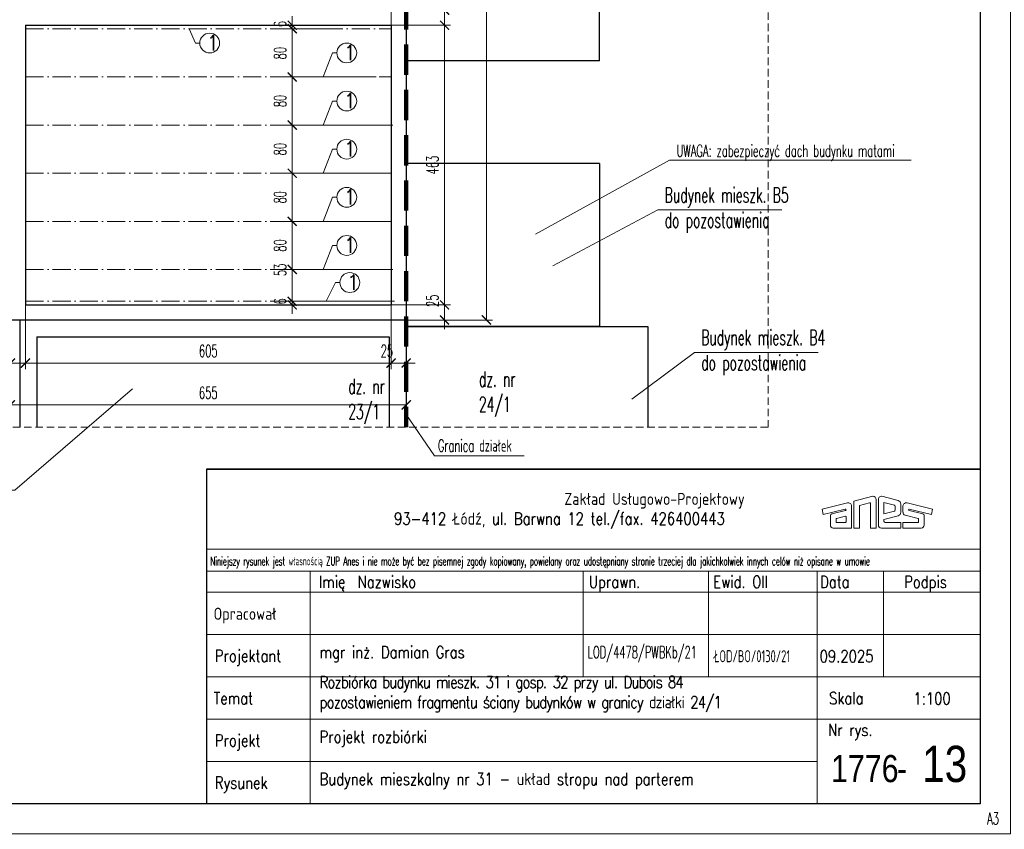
# Model space of a CAD drawing. Header units: millimetres. Extents: x 33311 to 435617, y -160714 to 185563.
# Tile 26 of 70: x 326250 to 342542, y -101237 to -87834. Entities that reach past the tile are written whole.
import ezdxf
from ezdxf.enums import TextEntityAlignment as Align

# ---------------------------------------------------------------- set-up
doc = ezdxf.new("R2010")
doc.units = ezdxf.units.MM
doc.header["$MEASUREMENT"] = 0
doc.linetypes.add('ACAD_ISO10W100', pattern=[18, 12, -3, 0, -3])
doc.linetypes.add('HIDDEN2', pattern=[0.1875, 0.125, -0.0625])
doc.layers.get('Defpoints').update_dxf_attribs({"lineweight": 0})
for name, color, linetype, lineweight in [('[ 02przekrój istn', 42, 'Continuous', 30), ('[ 17granica', 172, 'HIDDEN2', 100), ('[ 18oś główna', 202, 'ACAD_ISO10W100', 13), ('[ 20ucięcie', 8, 'HIDDEN2', 13), ('[ 21kreskowanie', 9, 'Continuous', 13), ('[ 22wymiarowanie', 8, 'Continuous', 13), ('[ 23kota odnośnik', 1, 'Continuous', 13), ('[ 24ramka cienka', 1, 'Continuous', 13), ('[ 25ramka gruba', 4, 'Continuous', 30), ('[035 średnia', 2, 'Continuous', 30), ('[opisy1', 7, 'Continuous', 13), ('[opisy2', 4, 'Continuous', 13), ('[opisy3', 2, 'Continuous', 30), ('[opisy4', 3, 'Continuous', 30), ('[opisy5', 6, 'Continuous', 53), ('[ramka cienka', 1, 'Continuous', 13), ('[ramka gruba', 4, 'Continuous', 30)]:
    doc.layers.add(name, color=color, linetype=linetype, lineweight=lineweight)
doc.styles.add('1.50d', font='simplex.shx', dxfattribs={"height": 250})
doc.styles.add('99.2', font='simplex.shx', dxfattribs={"width": 0.6, "height": 200})
doc.styles.add('99.3', font='simplex.shx', dxfattribs={"width": 0.6, "height": 250})
doc.styles.add('ROMANS', font='romans.shx', dxfattribs={"height": 0.2})
doc.styles.get("Standard").update_dxf_attribs({"font": 'arial.ttf'})
doc.styles.add('Style-Arial', font='arial.ttf')
doc.dimstyles.new('100cm', dxfattribs={"dimtxt": 200, "dimasz": 150, "dimexe": 100, "dimexo": 300, "dimgap": 100, "dimtad": 1, "dimdec": 0, "dimlfac": 0.1, "dimzin": 11, "dimtxsty": '99.2', "dimblk": 'ARCHTICK', "dimcen": 1.5, "dimclrd": 256, "dimclre": 256, "dimclrt": 4, "dimadec": 0, "dimazin": 0, "dimtfac": 0.75, "dimtdec": 0, "dimtix": 1, "dimtmove": 2, "dimatfit": 3, "dimfxl": 1, "dimtolj": 1, "dimtzin": 11, "dimlwd": -1, "dimlwe": -1, "dimarcsym": 0})

# ---------------------------------------------------------------- blocks, each defined once
blk = doc.blocks.new('_ArchTick')
at = {"color": 0, "linetype": 'ByBlock', "const_width": 0.15, "flags": 128}
blk.add_lwpolyline([(-0.5, -0.5), (0.5, 0.5)], dxfattribs=at)
blk = doc.blocks.new('*D446')
at = {"layer": '[ 22wymiarowanie', "transparency": 16777216}
for p, q in [((330759, -87926), (330759, -87776)), ((331495, -87926), (330659, -87926)), ((330759, -87926), (330759, -87986)), ((331495, -87986), (330659, -87986)), ((330759, -87986), (330759, -88136))]:
    blk.add_line(p, q, dxfattribs=at)
at = {"layer": 'Defpoints', "color": 0, "transparency": 16777216}
for p in [(331795, -87926), (330759, -87986), (331795, -87986)]:
    blk.add_point(p, dxfattribs=at)
at = {"layer": '[ 22wymiarowanie', "transparency": 16777216, "xscale": 150, "yscale": 150, "zscale": 150}
for p, rotation in [((330759, -87926), 270), ((330759, -87986), 90)]:
    blk.add_blockref('_ArchTick', p, dxfattribs=dict(at, rotation=rotation))
at = {"layer": '[ 22wymiarowanie', "color": 4, "transparency": 16777216, "insert": (330559, -87906), "char_height": 200, "attachment_point": 5, "rotation": 90, "style": '99.2'}
blk.add_mtext('\\A1;\\H1x;\\W0.6;6', dxfattribs=at)
blk = doc.blocks.new('*D447')
at = {"layer": '[ 22wymiarowanie', "transparency": 16777216}
for p, q in [((331495, -87986), (330659, -87986)), ((330759, -87986), (330759, -88783)), ((332147, -88783), (330659, -88783))]:
    blk.add_line(p, q, dxfattribs=at)
at = {"layer": 'Defpoints', "color": 0, "transparency": 16777216}
for p in [(331795, -87986), (330759, -88783), (332447, -88783)]:
    blk.add_point(p, dxfattribs=at)
at = {"layer": '[ 22wymiarowanie', "transparency": 16777216, "xscale": 150, "yscale": 150, "zscale": 150}
for p, rotation in [((330759, -87986), 90), ((330759, -88783), 270)]:
    blk.add_blockref('_ArchTick', p, dxfattribs=dict(at, rotation=rotation))
at = {"layer": '[ 22wymiarowanie', "color": 4, "transparency": 16777216, "insert": (330559, -88389), "char_height": 200, "attachment_point": 5, "rotation": 90, "style": '99.2'}
blk.add_mtext('\\A1;\\H1x;\\W0.6;80', dxfattribs=at)
blk = doc.blocks.new('*D448')
at = {"layer": '[ 22wymiarowanie', "transparency": 16777216}
for p, q in [((332147, -88783), (330659, -88783)), ((330759, -88783), (330759, -89580)), ((332426, -89580), (330659, -89580))]:
    blk.add_line(p, q, dxfattribs=at)
at = {"layer": 'Defpoints', "color": 0, "transparency": 16777216}
for p in [(332447, -88783), (330759, -89580), (332726, -89580)]:
    blk.add_point(p, dxfattribs=at)
at = {"layer": '[ 22wymiarowanie', "transparency": 16777216, "xscale": 150, "yscale": 150, "zscale": 150}
for p, rotation in [((330759, -88783), 90), ((330759, -89580), 270)]:
    blk.add_blockref('_ArchTick', p, dxfattribs=dict(at, rotation=rotation))
at = {"layer": '[ 22wymiarowanie', "color": 4, "transparency": 16777216, "insert": (330559, -89181), "char_height": 200, "attachment_point": 5, "rotation": 90, "style": '99.2'}
blk.add_mtext('\\A1;\\H1x;\\W0.6;80', dxfattribs=at)
blk = doc.blocks.new('*D449')
at = {"layer": '[ 22wymiarowanie', "transparency": 16777216}
for p, q in [((332426, -89580), (330659, -89580)), ((330759, -89580), (330759, -90376)), ((332393, -90376), (330659, -90376))]:
    blk.add_line(p, q, dxfattribs=at)
at = {"layer": 'Defpoints', "color": 0, "transparency": 16777216}
for p in [(332726, -89580), (330759, -90376), (332693, -90376)]:
    blk.add_point(p, dxfattribs=at)
at = {"layer": '[ 22wymiarowanie', "transparency": 16777216, "xscale": 150, "yscale": 150, "zscale": 150}
for p, rotation in [((330759, -89580), 90), ((330759, -90376), 270)]:
    blk.add_blockref('_ArchTick', p, dxfattribs=dict(at, rotation=rotation))
at = {"layer": '[ 22wymiarowanie', "color": 4, "transparency": 16777216, "insert": (330559, -89978), "char_height": 200, "attachment_point": 5, "rotation": 90, "style": '99.2'}
blk.add_mtext('\\A1;\\H1x;\\W0.6;80', dxfattribs=at)
blk = doc.blocks.new('*D450')
at = {"layer": '[ 22wymiarowanie', "transparency": 16777216}
for p, q in [((332393, -90376), (330659, -90376)), ((330759, -90376), (330759, -91173)), ((332397, -91173), (330659, -91173))]:
    blk.add_line(p, q, dxfattribs=at)
at = {"layer": 'Defpoints', "color": 0, "transparency": 16777216}
for p in [(332693, -90376), (330759, -91173), (332697, -91173)]:
    blk.add_point(p, dxfattribs=at)
at = {"layer": '[ 22wymiarowanie', "transparency": 16777216, "xscale": 150, "yscale": 150, "zscale": 150}
for p, rotation in [((330759, -90376), 90), ((330759, -91173), 270)]:
    blk.add_blockref('_ArchTick', p, dxfattribs=dict(at, rotation=rotation))
at = {"layer": '[ 22wymiarowanie', "color": 4, "transparency": 16777216, "insert": (330559, -90775), "char_height": 200, "attachment_point": 5, "rotation": 90, "style": '99.2'}
blk.add_mtext('\\A1;\\H1x;\\W0.6;80', dxfattribs=at)
blk = doc.blocks.new('*D451')
at = {"layer": '[ 22wymiarowanie', "transparency": 16777216}
for p, q in [((332397, -91173), (330659, -91173)), ((330759, -91173), (330759, -91970)), ((332426, -91970), (330659, -91970))]:
    blk.add_line(p, q, dxfattribs=at)
at = {"layer": 'Defpoints', "color": 0, "transparency": 16777216}
for p in [(332697, -91173), (330759, -91970), (332726, -91970)]:
    blk.add_point(p, dxfattribs=at)
at = {"layer": '[ 22wymiarowanie', "transparency": 16777216, "xscale": 150, "yscale": 150, "zscale": 150}
for p, rotation in [((330759, -91173), 90), ((330759, -91970), 270)]:
    blk.add_blockref('_ArchTick', p, dxfattribs=dict(at, rotation=rotation))
at = {"layer": '[ 22wymiarowanie', "color": 4, "transparency": 16777216, "insert": (330559, -91572), "char_height": 200, "attachment_point": 5, "rotation": 90, "style": '99.2'}
blk.add_mtext('\\A1;\\H1x;\\W0.6;80', dxfattribs=at)
blk = doc.blocks.new('*D452')
at = {"layer": '[ 22wymiarowanie', "transparency": 16777216}
for p, q in [((332426, -91970), (330659, -91970)), ((330759, -91970), (330759, -92496)), ((332449, -92496), (330659, -92496))]:
    blk.add_line(p, q, dxfattribs=at)
at = {"layer": 'Defpoints', "color": 0, "transparency": 16777216}
for p in [(332726, -91970), (330759, -92496), (332749, -92496)]:
    blk.add_point(p, dxfattribs=at)
at = {"layer": '[ 22wymiarowanie', "transparency": 16777216, "xscale": 150, "yscale": 150, "zscale": 150}
for p, rotation in [((330759, -91970), 90), ((330759, -92496), 270)]:
    blk.add_blockref('_ArchTick', p, dxfattribs=dict(at, rotation=rotation))
at = {"layer": '[ 22wymiarowanie', "color": 4, "transparency": 16777216, "insert": (330559, -91977), "char_height": 200, "attachment_point": 5, "rotation": 90, "style": '99.2'}
blk.add_mtext('\\A1;\\H1x;\\W0.6;53', dxfattribs=at)
blk = doc.blocks.new('*D453')
at = {"layer": '[ 22wymiarowanie', "transparency": 16777216}
for p, q in [((330759, -92496), (330759, -92346)), ((332449, -92496), (330659, -92496)), ((330759, -92496), (330759, -92556)), ((332461, -92556), (330659, -92556)), ((330759, -92556), (330759, -92706))]:
    blk.add_line(p, q, dxfattribs=at)
at = {"layer": 'Defpoints', "color": 0, "transparency": 16777216}
for p in [(332749, -92496), (330759, -92556), (332761, -92556)]:
    blk.add_point(p, dxfattribs=at)
at = {"layer": '[ 22wymiarowanie', "transparency": 16777216, "xscale": 150, "yscale": 150, "zscale": 150}
for p, rotation in [((330759, -92496), 270), ((330759, -92556), 90)]:
    blk.add_blockref('_ArchTick', p, dxfattribs=dict(at, rotation=rotation))
at = {"layer": '[ 22wymiarowanie', "color": 4, "transparency": 16777216, "insert": (330559, -92498), "char_height": 200, "attachment_point": 5, "rotation": 90, "style": '99.2'}
blk.add_mtext('\\A1;\\H1x;\\W0.6;6', dxfattribs=at)
blk = doc.blocks.new('*D474')
at = {"layer": '[ 22wymiarowanie', "transparency": 16777216}
for p, q in [((326095, -89226), (326095, -93619)), ((326345, -89139), (326345, -93619)), ((326095, -93519), (325945, -93519)), ((326095, -93519), (326345, -93519)), ((326345, -93519), (326495, -93519))]:
    blk.add_line(p, q, dxfattribs=at)
at = {"layer": 'Defpoints', "color": 0, "transparency": 16777216}
for p in [(326095, -88926), (326345, -88839), (326345, -93519)]:
    blk.add_point(p, dxfattribs=at)
at = {"layer": '[ 22wymiarowanie', "transparency": 16777216, "xscale": 150, "yscale": 150, "zscale": 150}
blk.add_blockref('_ArchTick', (326095, -93519), dxfattribs=at)
at = {"layer": '[ 22wymiarowanie', "transparency": 16777216, "xscale": 150, "yscale": 150, "zscale": 150, "rotation": 180}
blk.add_blockref('_ArchTick', (326345, -93519), dxfattribs=at)
at = {"layer": '[ 22wymiarowanie', "color": 4, "transparency": 16777216, "insert": (326026, -93319), "char_height": 200, "attachment_point": 5, "style": '99.2'}
blk.add_mtext('\\A1;\\H1x;\\W0.6;25', dxfattribs=at)
blk = doc.blocks.new('*D475')
at = {"layer": '[ 22wymiarowanie', "transparency": 16777216}
for p, q in [((332395, -87349), (332395, -93619)), ((326345, -89139), (326345, -93619)), ((326345, -93519), (332395, -93519))]:
    blk.add_line(p, q, dxfattribs=at)
at = {"layer": 'Defpoints', "color": 0, "transparency": 16777216}
for p in [(332395, -87049), (326345, -88839), (332395, -93519)]:
    blk.add_point(p, dxfattribs=at)
at = {"layer": '[ 22wymiarowanie', "transparency": 16777216, "xscale": 150, "yscale": 150, "zscale": 150, "rotation": 180}
blk.add_blockref('_ArchTick', (326345, -93519), dxfattribs=at)
at = {"layer": '[ 22wymiarowanie', "transparency": 16777216, "xscale": 150, "yscale": 150, "zscale": 150}
blk.add_blockref('_ArchTick', (332395, -93519), dxfattribs=at)
at = {"layer": '[ 22wymiarowanie', "color": 4, "transparency": 16777216, "insert": (329370, -93319), "char_height": 200, "attachment_point": 5, "style": '99.2'}
blk.add_mtext('\\A1;\\H1x;\\W0.6;605', dxfattribs=at)
blk = doc.blocks.new('*D476')
at = {"layer": '[ 22wymiarowanie', "transparency": 16777216}
for p, q in [((332395, -87349), (332395, -93619)), ((332645, -87359), (332645, -93619)), ((332395, -93519), (332245, -93519)), ((332395, -93519), (332645, -93519)), ((332645, -93519), (332795, -93519))]:
    blk.add_line(p, q, dxfattribs=at)
at = {"layer": 'Defpoints', "color": 0, "transparency": 16777216}
for p in [(332395, -87049), (332645, -87059), (332645, -93519)]:
    blk.add_point(p, dxfattribs=at)
at = {"layer": '[ 22wymiarowanie', "transparency": 16777216, "xscale": 150, "yscale": 150, "zscale": 150}
blk.add_blockref('_ArchTick', (332395, -93519), dxfattribs=at)
at = {"layer": '[ 22wymiarowanie', "transparency": 16777216, "xscale": 150, "yscale": 150, "zscale": 150, "rotation": 180}
blk.add_blockref('_ArchTick', (332645, -93519), dxfattribs=at)
at = {"layer": '[ 22wymiarowanie', "color": 4, "transparency": 16777216, "insert": (332326, -93319), "char_height": 200, "attachment_point": 5, "style": '99.2'}
blk.add_mtext('\\A1;\\H1x;\\W0.6;25', dxfattribs=at)
blk = doc.blocks.new('*D480')
at = {"layer": '[ 22wymiarowanie', "transparency": 16777216}
for p, q in [((332645, -90244), (332645, -94311)), ((326095, -90666), (326095, -94311)), ((326095, -94211), (332645, -94211))]:
    blk.add_line(p, q, dxfattribs=at)
at = {"layer": 'Defpoints', "color": 0, "transparency": 16777216}
for p in [(332645, -89944), (326095, -90366), (332645, -94211)]:
    blk.add_point(p, dxfattribs=at)
at = {"layer": '[ 22wymiarowanie', "transparency": 16777216, "xscale": 150, "yscale": 150, "zscale": 150, "rotation": 180}
blk.add_blockref('_ArchTick', (326095, -94211), dxfattribs=at)
at = {"layer": '[ 22wymiarowanie', "transparency": 16777216, "xscale": 150, "yscale": 150, "zscale": 150}
blk.add_blockref('_ArchTick', (332645, -94211), dxfattribs=at)
at = {"layer": '[ 22wymiarowanie', "color": 4, "transparency": 16777216, "insert": (329370, -94011), "char_height": 200, "attachment_point": 5, "style": '99.2'}
blk.add_mtext('\\A1;\\H1x;\\W0.6;655', dxfattribs=at)
blk = doc.blocks.new('*D483')
at = {"layer": '[ 22wymiarowanie', "transparency": 16777216}
for p, q in [((333280, -87676), (333280, -87526)), ((331941, -87676), (333380, -87676)), ((333280, -87676), (333280, -87926)), ((331718, -87926), (333380, -87926)), ((333280, -87926), (333280, -88076))]:
    blk.add_line(p, q, dxfattribs=at)
at = {"layer": 'Defpoints', "color": 0, "transparency": 16777216}
for p in [(331641, -87676), (331418, -87926), (333280, -87926)]:
    blk.add_point(p, dxfattribs=at)
at = {"layer": '[ 22wymiarowanie', "transparency": 16777216, "xscale": 150, "yscale": 150, "zscale": 150}
for p, rotation in [((333280, -87676), 270), ((333280, -87926), 90)]:
    blk.add_blockref('_ArchTick', p, dxfattribs=dict(at, rotation=rotation))
at = {"layer": '[ 22wymiarowanie', "color": 4, "transparency": 16777216, "insert": (333080, -87608), "char_height": 200, "attachment_point": 5, "rotation": 90, "style": '99.2'}
blk.add_mtext('\\A1;\\H1x;\\W0.6;25', dxfattribs=at)
blk = doc.blocks.new('*D484')
at = {"layer": '[ 22wymiarowanie', "transparency": 16777216}
for p, q in [((331718, -87926), (333380, -87926)), ((333280, -87926), (333280, -92556)), ((331983, -92556), (333380, -92556))]:
    blk.add_line(p, q, dxfattribs=at)
at = {"layer": 'Defpoints', "color": 0, "transparency": 16777216}
for p in [(331418, -87926), (331683, -92556), (333280, -92556)]:
    blk.add_point(p, dxfattribs=at)
at = {"layer": '[ 22wymiarowanie', "transparency": 16777216, "xscale": 150, "yscale": 150, "zscale": 150}
for p, rotation in [((333280, -87926), 90), ((333280, -92556), 270)]:
    blk.add_blockref('_ArchTick', p, dxfattribs=dict(at, rotation=rotation))
at = {"layer": '[ 22wymiarowanie', "color": 4, "transparency": 16777216, "insert": (333080, -90241), "char_height": 200, "attachment_point": 5, "rotation": 90, "style": '99.2'}
blk.add_mtext('\\A1;\\H1x;\\W0.6;463', dxfattribs=at)
blk = doc.blocks.new('*D485')
at = {"layer": '[ 22wymiarowanie', "transparency": 16777216}
for p, q in [((333280, -92556), (333280, -92406)), ((331983, -92556), (333380, -92556)), ((333280, -92556), (333280, -92806)), ((331905, -92806), (333380, -92806)), ((333280, -92806), (333280, -92956))]:
    blk.add_line(p, q, dxfattribs=at)
at = {"layer": 'Defpoints', "color": 0, "transparency": 16777216}
for p in [(331683, -92556), (331605, -92806), (333280, -92806)]:
    blk.add_point(p, dxfattribs=at)
at = {"layer": '[ 22wymiarowanie', "transparency": 16777216, "xscale": 150, "yscale": 150, "zscale": 150}
for p, rotation in [((333280, -92556), 270), ((333280, -92806), 90)]:
    blk.add_blockref('_ArchTick', p, dxfattribs=dict(at, rotation=rotation))
at = {"layer": '[ 22wymiarowanie', "color": 4, "transparency": 16777216, "insert": (333080, -92488), "char_height": 200, "attachment_point": 5, "rotation": 90, "style": '99.2'}
blk.add_mtext('\\A1;\\H1x;\\W0.6;25', dxfattribs=at)
blk = doc.blocks.new('*D486')
at = {"layer": '[ 22wymiarowanie', "transparency": 16777216}
for p, q in [((331954, -75496), (334072, -75496)), ((333972, -92806), (333972, -75496)), ((332802, -92806), (334072, -92806))]:
    blk.add_line(p, q, dxfattribs=at)
at = {"layer": 'Defpoints', "color": 0, "transparency": 16777216}
for p in [(331654, -75496), (333972, -75496), (332502, -92806)]:
    blk.add_point(p, dxfattribs=at)
at = {"layer": '[ 22wymiarowanie', "transparency": 16777216, "xscale": 150, "yscale": 150, "zscale": 150}
for p, rotation in [((333972, -75496), 90), ((333972, -92806), 270)]:
    blk.add_blockref('_ArchTick', p, dxfattribs=dict(at, rotation=rotation))
at = {"layer": '[ 22wymiarowanie', "color": 4, "transparency": 16777216, "insert": (333772, -84151), "char_height": 200, "attachment_point": 5, "rotation": 90, "style": '99.2'}
blk.add_mtext('\\A1;\\H1x;\\W0.6;1731', dxfattribs=at)
blk = doc.blocks.new('tabela bez spr 2021_1')
at = {"layer": '[opisy2'}
for p, q in [((132.83, -25.09), (136, -24.3)), ((140.18, -24.99), (137.44, -24.3)), ((127.59, -26.43), (131.79, -25.38)), ((132.46, -25.87), (132.46, -26.94)), ((132.83, -29.57), (132.83, -25.09)), ((133.75, -25.81), (135.44, -25.39)), ((133.75, -29.57), (133.75, -25.81)), ((135.6, -25.57), (135.6, -29.57)), ((136.52, -24.87), (136.52, -29.57)), ((136.89, -29.06), (136.89, -24.82)), ((137.81, -27.2), (137.81, -25.35)), ((139.54, -25.78), (137.81, -25.35)), ((139.66, -25.95), (139.66, -26.6)), ((140.58, -25.6), (140.58, -26.94)), ((140.96, -25.87), (140.96, -26.94)), ((145.84, -26.43), (141.63, -25.38)), ((127.59, -26.43), (127.75, -27.34)), ((127.75, -27.34), (131.42, -26.43)), ((128.96, -27.51), (128.96, -29.1)), ((131.47, -26.67), (129.2, -27.23)), ((131.46, -27.62), (129.94, -28)), ((131.54, -28.57), (131.54, -27.69)), ((132.46, -29.57), (132.46, -26.94)), ((139.54, -26.77), (137.81, -27.2)), ((140.18, -27.56), (137.81, -28.15)), ((141.3, -27.45), (143.48, -28)), ((141.96, -26.67), (144.22, -27.23)), ((145.68, -27.34), (142.01, -26.43)), ((144.47, -27.51), (144.47, -29.09)), ((145.84, -26.43), (145.68, -27.34)), ((129.88, -28.07), (129.88, -28.58)), ((129.96, -28.65), (131.46, -28.65)), ((137.81, -28.43), (137.81, -28.15)), ((140.58, -28.65), (138.04, -28.65)), ((140.58, -28.65), (140.58, -29.57)), ((140.96, -29.57), (140.96, -28.65)), ((143.47, -28.65), (140.96, -28.65)), ((143.54, -28.07), (143.54, -28.57)), ((129.4, -29.57), (132.46, -29.57)), ((133.75, -29.57), (132.83, -29.57)), ((136.52, -29.57), (135.6, -29.57)), ((140.58, -29.57), (137.41, -29.57)), ((143.98, -29.57), (140.96, -29.57))]:
    blk.add_line(p, q, dxfattribs=at)
for centre, radius, start, end in [((135.98, -24.84), 0.543, 356.9861, 87.5158), ((137.43, -24.84), 0.543, 89.6601, 183.0139), ((131.89, -25.95), 0.573, 7.5229, 99.9962), ((135.44, -25.55), 0.161, 353.6731, 90.0449), ((139.45, -25.97), 0.209, 5.6607, 65.2868), ((139.9, -25.61), 0.685, 359.5002, 65.6108), ((141.53, -25.95), 0.573, 80.0038, 172.4771), ((129.3, -27.56), 0.341, 106.0489, 172.1193), ((131.42, -26.55), 0.125, 293.4567, 88.5217), ((131.47, -27.69), 0.0711, 357.5438, 94.4598), ((139.4, -26.55), 0.264, 301.3304, 347.7221), ((139.9, -26.94), 0.682, 294.2445, 0.3127), ((141.5, -26.96), 0.532, 177.7189, 248.0928), ((142.01, -26.55), 0.125, 91.4783, 246.5433), ((144.13, -27.56), 0.341, 7.8807, 73.9511), ((129.42, -29.11), 0.463, 177.9182, 272.4415), ((129.99, -28.09), 0.104, 113.2683, 168.7778), ((129.99, -28.55), 0.104, 191.2222, 254.218), ((131.43, -28.55), 0.104, 285.782, 348.7778), ((137.43, -29.03), 0.543, 183.0139, 267.5158), ((138.05, -28.41), 0.237, 185.1133, 273.2773), ((143.44, -28.55), 0.104, 285.782, 348.7778), ((143.44, -28.09), 0.104, 11.2222, 66.7317), ((144, -29.11), 0.463, 267.5585, 2.0818)]:
    blk.add_arc(centre, radius, start, end, dxfattribs=at)
at = {"layer": '[ramka cienka'}
for p, q in [((25.85, -33.08), (153.85, -33.08)), ((25.75, -36.7), (153.75, -36.7)), ((42.85, -36.7), (42.85, -75.2)), ((88.06, -54.2), (88.06, -36.7)), ((108.78, -54.2), (108.78, -36.7)), ((126.78, -75.2), (126.78, -36.7)), ((137.75, -54.2), (137.75, -36.7)), ((25.75, -40.2), (153.75, -40.2)), ((25.75, -47.2), (153.75, -47.2)), ((25.75, -54.2), (153.75, -54.2)), ((25.75, -54.2), (153.75, -54.2)), ((25.75, -61.2), (153.75, -61.2)), ((25.75, -68.2), (126.78, -68.2))]:
    blk.add_line(p, q, dxfattribs=at)
at = {"layer": '[ramka gruba'}
blk.add_3dface([(25.75, -19.79), (153.75, -19.79), (153.75, -75.2), (25.75, -75.2)], dxfattribs=at)
at = {"layer": '[opisy1', "linetype": 'Continuous', "style": 'ROMANS', "width": 0.6}
blk.add_text('Niniejszy rysunek jest własnością ZUP Anes i nie może być bez pisemnej zgody kopiowany, powielany oraz udostępniany stronie trzeciej dla jakichkolwiek innych celów niż opisane w umowie', height=1.4, dxfattribs=at).set_placement((26.37, -35.74))
at = {"layer": '[opisy2', "linetype": 'Continuous', "style": 'ROMANS', "width": 0.8}
for s, p in [('Zakład Usługowo-Projektowy', (84.93, -25.74)), ('93-412 Łódź, ul. Barwna 12 tel./fax. 426400443', (56.75, -29.01)), ('Imię', (44.32, -39.48)), (' Nazwisko', (49.63, -39.48)), ('Ewid. OII', (109.57, -39.48)), ('Podpis', (141.15, -39.48)), ('Uprawn.', (88.99, -39.48)), ('Data', (127.24, -39.48)), ('Opracował', (26.89, -44.75)), ('Projektant', (27.1, -51.72)), ('Temat', (26.89, -58.75)), ('Skala', (128.73, -58.75)), ('Nr rys.', (128.58, -63.99)), ('Projekt', (27.1, -65.72)), ('Rysunek', (27.1, -72.72))]:
    blk.add_text(s, height=2, dxfattribs=at).set_placement(p)
at = {"layer": '[opisy4', "linetype": 'Continuous', "style": 'Style-Arial', "width": 0.8}
blk.add_text('-', height=4.5, dxfattribs=at).set_placement((139.97, -71.61))

msp = doc.modelspace()

# ---------------------------------------------------------------- hatches: boundary and pattern name
at = {"layer": '[ 21kreskowanie'}
h = msp.add_hatch(dxfattribs=at)
h.set_pattern_fill('HATCH', color=256, style=0, pattern_type=2)
h.set_pattern_definition([])
h.paths.add_polyline_path([(330678.57, -75544.97), (330678.57, -75495.92), (332644.54, -75495.92), (332644.54, -92805.92), (326094.54, -92805.92), (326094.54, -87925.92), (322294.54, -87925.92), (322294.54, -85925.92), (318994.54, -85925.92), (318994.54, -92355.92), (310714.54, -92355.92), (310714.54, -76755.92), (311974.54, -75495.92), (330438.57, -75495.92), (330438.57, -75544.97)], flags=9)
h.paths.add_polyline_path([(332524.54, -82115.92), (332384.54, -82115.92), (332384.54, -82255.92), (332524.54, -82255.92)])
h.paths.add_polyline_path([(332384.54, -82515.92), (332524.54, -82515.92), (332524.54, -82375.92), (332384.54, -82375.92)])
h.paths.add_polyline_path([(332524.54, -81855.92), (332384.54, -81855.92), (332384.54, -81995.92), (332524.54, -81995.92)])
h.paths.add_polyline_path([(314664.54, -85575.92), (314664.54, -85715.92), (314804.54, -85715.92), (314804.54, -85575.92)])
h.paths.add_polyline_path([(315064.54, -85715.92), (315064.54, -85575.92), (314924.54, -85575.92), (314924.54, -85715.92)])
h.paths.add_polyline_path([(314154.54, -91975.92), (314154.54, -92115.92), (314294.54, -92115.92), (314294.54, -91975.92)])
h.paths.add_polyline_path([(314554.54, -92115.92), (314554.54, -91975.92), (314414.54, -91975.92), (314414.54, -92115.92)])
h.paths.add_polyline_path([(324384.54, -87685.92), (324384.54, -87545.92), (324244.54, -87545.92), (324244.54, -87685.92)])
h.paths.add_polyline_path([(325724.54, -81425.92), (325724.54, -81925.92), (326224.54, -81925.92), (326224.54, -81425.92)])
h.paths.add_polyline_path([(311874.22, -85925.92), (311874.22, -85870.68), (311634.22, -85870.68), (311634.22, -85925.92), (310964.54, -85925.92), (310964.54, -92105.92), (314034.54, -92105.92), (314034.54, -91855.92), (314674.54, -91855.92), (314674.54, -92105.92), (315494.54, -92105.92), (315494.54, -85925.92)], flags=9)
h.paths.add_polyline_path([(316496.87, -85925.92), (316496.87, -85870.68), (316256.87, -85870.68), (316256.87, -85925.92), (315744.54, -85925.92), (315744.54, -92105.92), (318744.54, -92105.92), (318744.54, -85925.92)], flags=9)
h.paths.add_polyline_path([(330678.57, -87925.92), (330678.57, -87848.53), (330438.57, -87848.53), (330438.57, -87925.92), (326344.54, -87925.92), (326344.54, -92555.92), (332394.54, -92555.92), (332394.54, -87925.92)], flags=9)
h.paths.add_polyline_path([(322544.54, -86916.05), (322489.3, -86916.05), (322489.3, -87156.05), (322544.54, -87156.05), (322544.54, -87675.92), (324124.54, -87675.92), (324124.54, -87425.92), (324504.54, -87425.92), (324504.54, -87675.92), (326094.54, -87675.92), (326094.54, -85925.92), (322544.54, -85925.92)], flags=9)
h.paths.add_polyline_path([(332160.01, -75745.92), (332160.01, -75611.83), (331281.44, -75611.83), (331281.44, -75745.92), (326344.54, -75745.92), (326344.54, -87675.92), (332394.54, -87675.92), (332394.54, -82635.92), (332264.54, -82635.92), (332264.54, -81735.92), (332394.54, -81735.92), (332394.54, -75745.92)], flags=9)
h.paths.add_polyline_path([(313723.71, -75745.92), (313723.71, -75611.83), (312845.14, -75611.83), (312845.14, -75745.92), (312078.09, -75745.92), (310964.54, -76859.47), (310964.54, -85675.92), (314224.54, -85675.92), (314224.54, -85455.92), (315184.54, -85455.92), (315184.54, -85675.92), (326094.54, -85675.92), (326094.54, -82575.92), (325604.54, -82575.92), (325604.54, -81305.92), (326094.54, -81305.92), (326094.54, -78875.4), (326149.78, -78875.4), (326149.78, -78635.4), (326094.54, -78635.4), (326094.54, -75745.92)], flags=9)
h = msp.add_hatch(dxfattribs=at)
h.set_pattern_fill('HATCH', color=256, style=0, pattern_type=2)
h.set_pattern_definition([])
h.paths.add_polyline_path([(332539.41, -93755.57), (332364.54, -93755.57), (332364.54, -93439.25), (332443.35, -93439.25), (332443.35, -93199.25), (332364.54, -93199.25), (332364.54, -93085.92), (326534.54, -93085.92), (326534.54, -94581.08), (326254.54, -94581.08), (326254.54, -92805.92), (332644.54, -92805.92), (332644.54, -94581.08), (332364.54, -94581.08), (332364.54, -94055.57), (332539.41, -94055.57)], flags=9)

# ---------------------------------------------------------------- linework, layer by layer
at = {"layer": '[ 02przekrój istn'}
for p, q in [((332644.54, -75495.92), (332644.54, -92805.92)), ((326344.54, -87925.92), (326344.54, -92555.92)), ((326344.54, -87925.92), (332394.54, -87925.92)), ((332394.54, -87925.92), (332394.54, -92555.92)), ((326344.54, -92555.92), (332394.54, -92555.92)), ((326094.54, -92805.92), (332644.54, -92805.92)), ((326534.54, -93085.92), (332364.54, -93085.92))]:
    msp.add_line(p, q, dxfattribs=at)
at = {"layer": '[ 02przekrój istn', "linetype": 'Continuous'}
for p, q in [((326254.54, -92805.92), (326254.54, -94581.08)), ((332644.54, -92805.92), (332644.54, -94581.08)), ((326534.54, -93085.92), (326534.54, -94581.08)), ((332364.54, -93085.92), (332364.54, -94581.08))]:
    msp.add_line(p, q, dxfattribs=at)
at = {"layer": '[ 17granica', "ltscale": 4000, "elevation": 0}
msp.add_lwpolyline([(310623.62, -94581.08), (310714.54, -92355.92), (310714.54, -76755.92), (311817.87, -75495.92), (332644.54, -75495.92), (332644.54, -94581.08)], dxfattribs=at)
at = {"layer": '[ 18oś główna', "color": 204, "linetype": 'ACAD_ISO10W100', "ltscale": 25}
for p, q in [((326344.54, -87985.92), (332394.54, -87985.92)), ((326344.54, -88782.72), (332394.54, -88782.72)), ((326344.54, -89579.52), (332394.54, -89579.52)), ((326344.54, -90376.32), (332394.54, -90376.32)), ((326344.54, -91173.12), (332394.54, -91173.12)), ((326344.54, -91969.92), (332394.54, -91969.92)), ((326344.54, -92495.92), (332394.54, -92495.92))]:
    msp.add_line(p, q, dxfattribs=at)
at = {"layer": '[ 20ucięcie', "linetype": 'HIDDEN2', "ltscale": 1000}
for p, q in [((338633.95, -73462.83), (338633.95, -94581.08)), ((338633.95, -94581.08), (308209.55, -94581.08))]:
    msp.add_line(p, q, dxfattribs=at)
at = {"layer": '[ 23kota odnośnik'}
for p, q in [((329155.91, -88221.7), (329056.52, -87985.92)), ((329229.22, -88221.7), (329155.91, -88221.7)), ((331424.08, -88384.69), (331271.09, -88782.72)), ((331497.39, -88384.69), (331424.08, -88384.69)), ((331424.08, -89181.49), (331271.09, -89579.52)), ((331497.39, -89181.49), (331424.08, -89181.49)), ((331424.08, -89978.29), (331271.09, -90376.32)), ((331497.39, -89978.29), (331424.08, -89978.29)), ((331424.08, -90775.09), (331271.09, -91173.12)), ((331497.39, -90775.09), (331424.08, -90775.09)), ((331424.08, -91571.89), (331271.09, -91969.92)), ((331497.39, -91571.89), (331424.08, -91571.89)), ((331474.51, -92185.86), (331321.52, -92495.92)), ((331547.82, -92185.86), (331474.51, -92185.86))]:
    msp.add_line(p, q, dxfattribs=at)
at = {"layer": '[ 23kota odnośnik', "flags": 128}
for points, elevation in [([(341002.91, -90158.74), (337002.91, -90158.74), (334784.71, -91385.79)], 38222.08), ([(334594.62, -95054.6), (333115.6, -95054.6), (332644.54, -94368.78)], 0)]:
    msp.add_lwpolyline(points, dxfattribs=dict(at, elevation=elevation))
at = {"layer": '[ 23kota odnośnik', "extrusion": (-2.8643e-18, 0.997989, 0.063383), "elevation": -88379.41, "flags": 128}
msp.add_lwpolyline([(-338859.46, 43912.14), (-336809.45, 43912.14), (-335072.18, 58537.72)], dxfattribs=at)
at = {"layer": '[ 23kota odnośnik', "extrusion": (0, 0.997989, 0.063383), "elevation": -90733.7, "flags": 128}
msp.add_lwpolyline([(-339464.5, 44061.67), (-337414.49, 44061.67), (-336379.85, 56267.59)], dxfattribs=at)
at = {"layer": '[ 23kota odnośnik', "extrusion": (-4.3542e-17, 0.997989, 0.063383), "elevation": -93005.77, "flags": 128}
msp.add_lwpolyline([(-323247.43, 44205.97), (-326167.9, 44205.97), (-328117.25, 17792.81)], dxfattribs=at)
at = {"layer": '[ 23kota odnośnik'}
for centre in [(329393.43, -88221.7), (331661.59, -88384.69), (331661.59, -89181.49), (331661.59, -89978.29), (331661.59, -90775.09), (331661.59, -91571.89), (331712.03, -92185.86)]:
    msp.add_circle(centre, 164.21, dxfattribs=at)
at = {"layer": '[ 24ramka cienka', "ltscale": 2}
msp.add_3dface([(342644.54, -101313.79), (300644.54, -101313.79), (300644.54, -71613.79), (342644.54, -71613.79)], dxfattribs=at)
at = {"layer": '[ 25ramka gruba', "ltscale": 2}
for p, q in [((329344.54, -95272.83), (342144.54, -95272.83)), ((329344.54, -100813.79), (329344.54, -95272.83)), ((329344.54, -95272.83), (342144.54, -95272.83))]:
    msp.add_line(p, q, dxfattribs=at)
at = {"layer": '[ 25ramka gruba'}
for p, q in [((329344.54, -95272.83), (342144.54, -95272.83)), ((329344.54, -100813.79), (329344.54, -95272.83))]:
    msp.add_line(p, q, dxfattribs=at)
at = {"layer": '[ 25ramka gruba', "ltscale": 2}
for points in [[(303144.54, -72113.79), (342144.54, -72113.79), (342144.54, -100813.79), (303144.54, -100813.79)], [(342144.54, -100813.79), (303144.54, -100813.79), (303144.54, -72113.79), (342144.54, -72113.79)]]:
    msp.add_3dface(points, dxfattribs=at)
at = {"layer": '[035 średnia', "linetype": 'Continuous'}
for p, q in [((335844.54, -88515.92), (335844.54, -81865.92)), ((335844.54, -88515.92), (332644.54, -88515.92)), ((335844.54, -90215.92), (332644.54, -90215.92)), ((335844.54, -90215.92), (335844.54, -92915.92)), ((335844.54, -92915.92), (332644.54, -92915.92)), ((332644.54, -92915.92), (336644.54, -92915.92)), ((336644.54, -92915.92), (336644.54, -94581.08))]:
    msp.add_line(p, q, dxfattribs=at)

# ---------------------------------------------------------------- block references
at = {"layer": '[ramka gruba', "ltscale": 100, "xscale": 100, "yscale": 100, "zscale": 100}
msp.add_blockref('tabela bez spr 2021_1', (326769.22, -93293.36), dxfattribs=at)

# ---------------------------------------------------------------- texts
at = {"layer": '[opisy2', "linetype": 'Continuous', "style": '99.2', "width": 0.6}
msp.add_text('A3', height=200, dxfattribs=at).set_placement((342258.28, -100957.43), align=Align.TOP_LEFT)
at = {"layer": '[opisy2', "linetype": 'Continuous', "char_height": 250, "width": 205.9874, "attachment_point": 1, "style": '1.50d'}
for insert in [(329339.96, -88092.17), (331608.13, -88255.17), (331608.13, -89051.97), (331608.13, -89848.77), (331608.13, -90645.57), (331608.13, -91442.37), (331658.56, -92056.34)]:
    msp.add_mtext('1', dxfattribs=dict(at, insert=insert))
at = {"layer": '[opisy2', "linetype": 'Continuous', "char_height": 200}
for s, insert, attachment_point, style in [('\\pt1800;\\H1x;\\W0.6;UWAGA: zabezpieczyć dach budynku matami', (337117.66, -89904.28, 38222.08), 1, '99.2'), ('\\H1x;\\W0.6;Granica działek', (333169.33, -94785.75), 1, '99.2'), ('\\H1x;\\W0.6;ŁOD/BO/0130/21', (337736.51, -98471.6), 7, 'ROMANS'), ('\\H1x;\\W0.6;LOD/4478/PWBKb/21', (335646.99, -98471.6), 7, 'ROMANS'), ('\\H1x;\\W0.8;09.2025', (339486.61, -98471.6), 7, 'ROMANS')]:
    msp.add_mtext(s, dxfattribs=dict(at, insert=insert, attachment_point=attachment_point, style=style))
at = {"layer": '[opisy3', "linetype": 'Continuous'}
for s, insert, char_height, attachment_point, style in [('\\H1x;\\W0.6;Budynek mieszk. B5 \\Pdo pozostawienia', (336921.81, -90611.53, 38222.08), 250, 1, '99.3'), ('\\H1x;\\W0.6;Budynek mieszk. B4\\Pdo pozostawienia', (337526.85, -92970.57, 38222.08), 250, 1, '99.3'), ('\\H1x;\\W0.6;dz. nr \\P24/1', (333847.81, -93660.64, 38222.08), 250, 1, '99.3'), ('\\H1x;\\W0.6;dz. nr \\P23/1', (331685.84, -93780.57, 38222.08), 250, 1, '99.3'), ('\\H1x;\\W0.8;mgr inż. Damian Gras', (331212.07, -98471.6), 200, 7, 'ROMANS'), ('\\H1x;\\W0.8;1:100', (341037.73, -99171.6), 200, 7, 'ROMANS'), ('\\H1x;\\W0.8;Projekt rozbiórki', (331212.07, -99871.6), 200, 7, 'ROMANS'), ('\\H1x;\\W0.8;Budynek mieszkalny nr 31 - układ stropu nad parterem', (331212.07, -100571.6), 200, 7, 'ROMANS')]:
    msp.add_mtext(s, dxfattribs=dict(at, insert=insert, char_height=char_height, attachment_point=attachment_point, style=style))
at = {"layer": '[opisy3', "linetype": 'Continuous', "insert": (331212.07, -99299.66), "char_height": 200, "width": 8200, "attachment_point": 7, "style": 'ROMANS'}
msp.add_mtext('\\H1x;\\W0.8;\\T0.900;Rozbiórka budynku mieszk. 31 i gosp. 32 przy ul. Dubois 84 pozostawieniem fragmentu ściany budynków w granicy działki 24/1', dxfattribs=at)
at = {"layer": '[opisy4', "linetype": 'Continuous', "insert": (340792.32, -100462.99), "char_height": 450, "attachment_point": 9}
msp.add_mtext('\\H1x;\\W0.8;1776', dxfattribs=at)
at = {"layer": '[opisy5', "linetype": 'Continuous', "insert": (341182.7, -100462.99), "char_height": 600, "attachment_point": 7}
msp.add_mtext('\\H1x;\\W0.8;13', dxfattribs=at)

# ---------------------------------------------------------------- dimensions: what is measured, and where the dimension line sits
at = {"layer": '[ 22wymiarowanie'}
for base, p1, p2, angle, picture, middle in [((333972.06, -75495.92), (332502.37, -92805.92), (331654.1, -75495.92), 90, '*D486', (333772.06, -84150.92)), ((333280.15, -92555.92), (331417.58, -87925.92), (331682.78, -92555.92), 270, '*D484', (333080.15, -90240.92)), ((330758.57, -89579.52), (332446.64, -88782.72), (332725.76, -89579.52), 270, '*D448', (330558.57, -89181.12)), ((330758.57, -90376.32), (332725.76, -89579.52), (332692.56, -90376.32), 270, '*D449', (330558.57, -89977.92)), ((330758.57, -91173.12), (332692.56, -90376.32), (332697.29, -91173.12), 270, '*D450', (330558.57, -90774.72)), ((330758.57, -91969.92), (332697.29, -91173.12), (332725.62, -91969.92), 270, '*D451', (330558.57, -91571.52))]:
    dim = msp.add_linear_dim(base=base, p1=p1, p2=p2, angle=angle, text='\\H1x;\\W0.6;<>', dimstyle='100cm', override={"dimatfit": 1}, dxfattribs=at)
    dim.commit()
    dim.dimension.update_dxf_attribs({"geometry": picture, "text_midpoint": middle})
for base, p1, p2, picture, middle in [((332394.54, -93519.25), (326344.54, -88838.62), (332394.54, -87048.83), '*D475', (329369.54, -93319.25)), ((332644.54, -94211.16), (326094.54, -90365.92), (332644.54, -89943.95), '*D480', (329369.54, -94011.16))]:
    dim = msp.add_linear_dim(base=base, p1=p1, p2=p2, text='\\H1x;\\W0.6;<>', dimstyle='100cm', override={"dimatfit": 1}, dxfattribs=at)
    dim.commit()
    dim.dimension.update_dxf_attribs({"geometry": picture, "text_midpoint": middle})
for base, p1, p2, picture, middle in [((332644.54, -93519.25), (332394.54, -87048.83), (332644.54, -87059.28), '*D476', (332326.2, -93319.25)), ((326344.54, -93519.25), (326094.54, -88925.94), (326344.54, -88838.62), '*D474', (326026.2, -93319.25))]:
    dim = msp.add_linear_dim(base=base, p1=p1, p2=p2, text='\\H1x;\\W0.6;<>', dimstyle='100cm', override={"dimatfit": 1}, dxfattribs=at)
    dim.commit()
    dim.dimension.update_dxf_attribs({"geometry": picture, "text_midpoint": middle, "dimtype": 160})
for base, p1, p2, picture, middle in [((333280.15, -87925.92), (331641.16, -87675.92), (331417.58, -87925.92), '*D483', (333080.15, -87607.59)), ((330758.57, -87985.92), (331794.58, -87925.92), (331794.58, -87985.92), '*D446', (330558.57, -87905.67)), ((330758.57, -88782.72), (331794.58, -87985.92), (332446.64, -88782.72), '*D447', (330558.57, -88389.39)), ((330758.57, -92495.92), (332725.62, -91969.92), (332749.28, -92495.92), '*D452', (330558.57, -91976.59)), ((330758.57, -92555.92), (332749.28, -92495.92), (332761.12, -92555.92), '*D453', (330558.57, -92497.83)), ((333280.15, -92805.92), (331682.78, -92555.92), (331604.72, -92805.92), '*D485', (333080.15, -92487.59))]:
    dim = msp.add_linear_dim(base=base, p1=p1, p2=p2, angle=270, text='\\H1x;\\W0.6;<>', dimstyle='100cm', override={"dimatfit": 1}, dxfattribs=at)
    dim.commit()
    dim.dimension.update_dxf_attribs({"geometry": picture, "text_midpoint": middle, "dimtype": 160})

doc.saveas('drawing.dxf')
